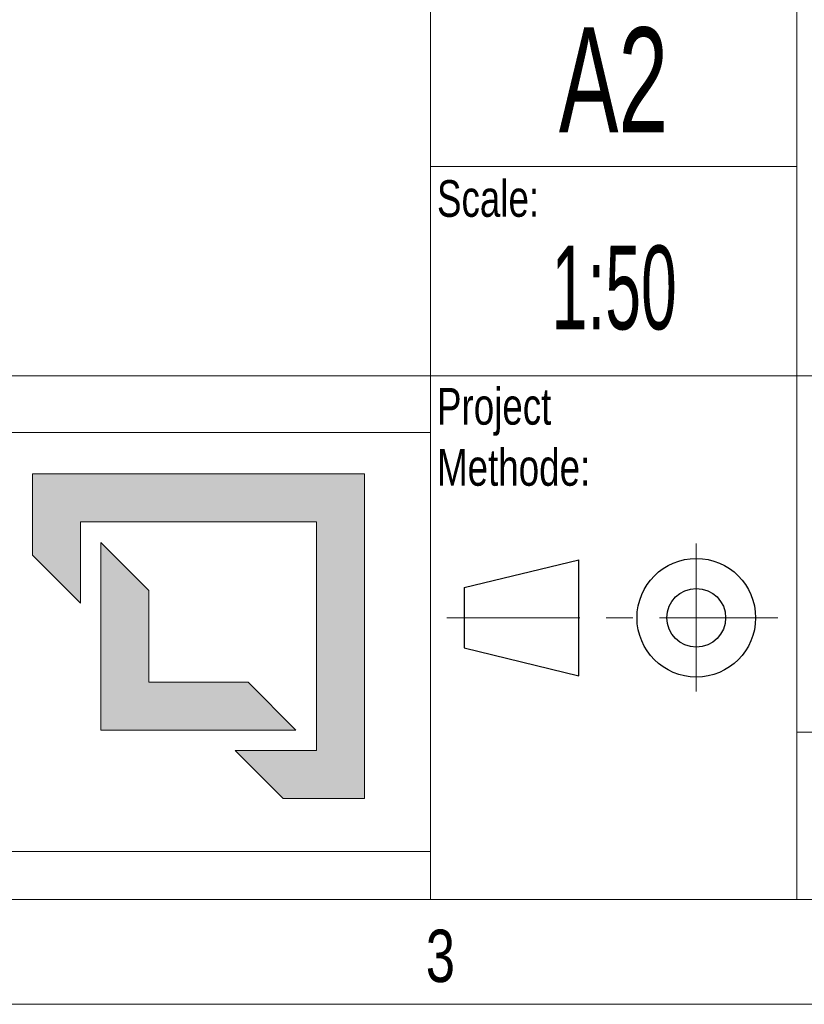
# Model space of a CAD drawing. Header units: millimetres. Extents: x 15 to 592, y 5 to 415.
# Tile 9 of 12: x 457 to 494, y 5 to 52. Entities that reach past the tile are written whole.
import ezdxf

# ---------------------------------------------------------------- set-up
doc = ezdxf.new("R2010")
doc.units = ezdxf.units.MM
doc.linetypes.add('CENTER', pattern=[10.16, 6.35, -1.27, 1.27, -1.27])
doc.linetypes.add('CENTERX2', pattern=[20.32, 12.7, -2.54, 2.54, -2.54])
doc.layers.add('SLD-0', color=179, linetype='Continuous')
doc.styles.add('SLDTEXTSTYLE0', font='TXT', dxfattribs={"width": 0.75})
doc.styles.add('SLDTEXTSTYLE1', font='TXT', dxfattribs={"width": 0.574367})
doc.styles.add('SLDTEXTSTYLE2', font='TXT', dxfattribs={"width": 0.638186})
doc.styles.add('SLDTEXTSTYLE3', font='TXT', dxfattribs={"width": 0.510549})

# ---------------------------------------------------------------- blocks, each defined once
blk = doc.blocks.new('LOGO_sombreado')
at = {"linetype": 'Continuous'}
for points in [[(69.338, 18.023), (53.486, 18.023), (53.486, 14.148), (55.776, 11.858), (55.776, 15.733), (67.048, 15.733), (67.048, 4.812), (63.173, 4.812), (65.463, 2.523), (69.338, 2.523)], [(59.044, 12.465), (56.754, 14.754), (56.754, 5.791), (66.07, 5.791), (63.78, 8.081), (59.044, 8.081)]]:
    blk.add_hatch(color=7, dxfattribs=at).paths.add_polyline_path(points, flags=0)
at = {"color": 7, "linetype": 'Continuous', "lineweight": 18}
for p, q in [((0, 20), (72.5, 20)), ((72.5, 20), (72.502, 20.001)), ((72.5, 20), (72.5, 0)), ((53.486, 14.148), (53.486, 18.023)), ((53.486, 18.023), (69.338, 18.023)), ((69.338, 18.023), (69.338, 2.523)), ((67.048, 15.733), (55.776, 15.733)), ((55.776, 15.733), (55.776, 11.858)), ((67.048, 4.812), (67.048, 15.733)), ((56.754, 5.791), (56.754, 14.754)), ((56.754, 14.754), (59.044, 12.465)), ((55.776, 11.858), (53.486, 14.148)), ((59.044, 12.465), (59.044, 8.081)), ((59.044, 8.081), (63.78, 8.081)), ((63.78, 8.081), (66.07, 5.791)), ((66.07, 5.791), (56.754, 5.791)), ((65.463, 2.523), (63.173, 4.812)), ((63.173, 4.812), (67.048, 4.812)), ((69.338, 2.523), (65.463, 2.523)), ((0, 0), (72.5, 0))]:
    blk.add_line(p, q, dxfattribs=at)

msp = doc.modelspace()

# ---------------------------------------------------------------- linework, layer by layer
at = {"color": 7, "linetype": 'Continuous', "lineweight": 18}
for p, q in [((494, 75), (494, 10)), ((476.5, 55), (476.5, 35)), ((476.5, 45), (494, 45)), ((404, 35), (494, 35)), ((476.5, 35), (476.5, 10)), ((494, 35), (584, 35)), ((494, 18), (584, 18)), ((584, 10), (20, 10)), ((404, 10), (584, 10)), ((589, 5), (15, 5))]:
    msp.add_line(p, q, dxfattribs=at)
at = {"color": 7, "linetype": 'CENTERX2', "lineweight": 18}
msp.add_line((489.1946367, 27.0056488), (489.1946367, 19.9298376), dxfattribs=at)
at = {"color": 7, "linetype": 'Continuous', "lineweight": 25}
for p, q in [((478.1060334, 24.8924032), (483.5909742, 26.2220858)), ((483.5909742, 20.6896563), (483.5909742, 26.2220858)), ((478.1060334, 24.8924032), (478.1060334, 22.0193389)), ((478.1060334, 22.0193389), (483.5909742, 20.6896563))]:
    msp.add_line(p, q, dxfattribs=at)
at = {"color": 7, "linetype": 'CENTER', "lineweight": 18}
msp.add_line((477.2749817, 23.4558711), (493.0887073, 23.4558711), dxfattribs=at)
at = {"color": 7, "linetype": 'Continuous', "lineweight": 25}
for radius in [2.8311819, 1.4009156]:
    msp.add_circle((489.1946367, 23.4558711), radius, dxfattribs=at)

# ---------------------------------------------------------------- block references
at = {"color": 7, "linetype": 'Continuous'}
msp.add_blockref('LOGO_sombreado', (404.0096253, 12.2979639), dxfattribs=at)

# ---------------------------------------------------------------- texts
at = {"color": 7, "linetype": 'Continuous', "lineweight": 0}
for s, insert, char_height, attachment_point, style in [('Scale:', (476.8120109, 44.3477026), 1.75, 1, 'SLDTEXTSTYLE0'), ('Project^JMethode:', (476.8120109, 34.4246145), 1.75, 1, 'SLDTEXTSTYLE0'), ('2558 - 12x2 - valvula 2 HOLDER', (531.4386446, 27.8184317), 4.5, 2, 'SLDTEXTSTYLE3'), ('3', (476.9748264, 8.5626692), 2.5, 2, 'SLDTEXTSTYLE0')]:
    msp.add_mtext(s, dxfattribs=dict(at, insert=insert, char_height=char_height, attachment_point=attachment_point, style=style))
at = {"layer": 'SLD-0', "color": 7, "attachment_point": 2}
for s, insert, char_height, style in [('A2', (485.2428337, 51.636635), 5, 'SLDTEXTSTYLE2'), ('1:50', (485.2722117, 41.2254393), 4, 'SLDTEXTSTYLE1')]:
    msp.add_mtext(s, dxfattribs=dict(at, insert=insert, char_height=char_height, style=style))

doc.saveas('drawing.dxf')
